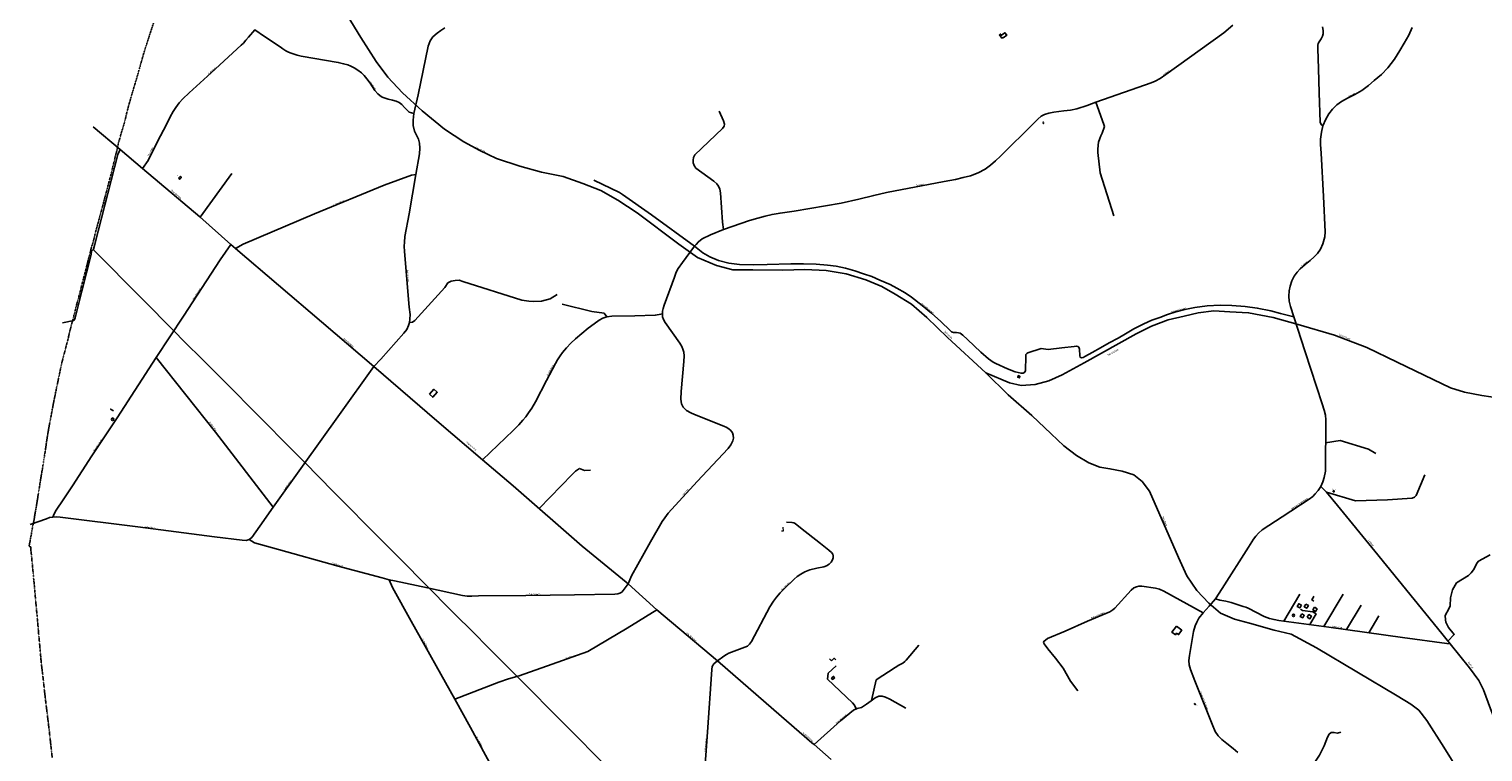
# Model space of a CAD drawing. Extents: x 240000 to 254380, y 435016 to 451025.
# Tile 29 of 35: x 241902 to 245798, y 445669 to 447606. Entities that reach past the tile are written whole.
import ezdxf
from ezdxf.enums import TextEntityAlignment as Align

# ---------------------------------------------------------------- set-up
doc = ezdxf.new("R2010")
doc.units = 0
doc.header["$MEASUREMENT"] = 0
doc.linetypes.add('DIVIDE', pattern=[1.25, 0.5, -0.25, 0, -0.25, 0, -0.25])
doc.layers.get('0').update_dxf_attribs({"color": 254})
for name, color, linetype in [('BOU-G00', 254, 'Continuous'), ('BOU-G01TRF', 254, 'Continuous'), ('BOU-G03TRF_code 300_betreedbaar', 254, 'Continuous'), ('BOU-H01IA', 254, 'Continuous'), ('GRE-K01GG', 254, 'DIVIDE'), ('LIJ-H01ASWG', 251, 'Continuous'), ('LIJ-H02ASIN', 254, 'Continuous'), ('LIJ-H02ASWE', 250, 'Continuous'), ('SEM-G01TRF', 254, 'Continuous'), ('SEM-H03ST', 250, 'Continuous'), ('SEM-H03WA', 254, 'Continuous')]:
    doc.layers.add(name, color=color, linetype=linetype)
doc.layers.add('G_PLNWOZ', color=254, linetype='Continuous', lineweight=18)
doc.layers.add('SEM-H03HN_Trafo_betreedbaar', color=254, linetype='Continuous', lineweight=0)

msp = doc.modelspace()

# ---------------------------------------------------------------- linework, layer by layer
msp.add_lwpolyline([(244064, 445915.5), (244060.6, 445919.3), (244059.1, 445919.4), (244053.4, 445914.1), (244052.9, 445914.6), (244052, 445913.7), (244047.4, 445918.6)])
msp.add_lwpolyline([(244052.4, 445867.8), (244058, 445871.2), (244060.6, 445866.9), (244055.1, 445863.4)], close=True)
at = {"layer": 'BOU-G00'}
for points in [[(242975, 446627.4), (242983.9, 446619.3), (242995.8, 446632.9), (242986.8, 446640.9)], [(244977.6, 446005.6), (244965.1, 445989.7), (244974.5, 445983), (244977.5, 445987), (244982.6, 445983.2), (244991.4, 445995)]]:
    msp.add_lwpolyline(points, close=True, dxfattribs=at)
at = {"layer": 'BOU-G01TRF'}
for points in [[(244618.9, 447353.9), (244619.6, 447355.3), (244621.3, 447354.4), (244620.6, 447353)], [(245397.5, 446368.5), (245397.5, 446366), (245400.1, 446366.1), (245400, 446368.6)], [(245025, 445797), (245025.7, 445798.3), (245027.5, 445797.4), (245026.8, 445796.1)]]:
    msp.add_lwpolyline(points, close=True, dxfattribs=at)
at = {"layer": 'BOU-G03TRF_code 300_betreedbaar'}
msp.add_lwpolyline([(242302.8, 447206.4), (242306, 447203.8), (242310, 447208.4), (242306.9, 447211.1)], close=True, dxfattribs=at)
at = {"layer": 'BOU-H01IA'}
for points in [[(244512.7, 447582.3), (244522.4, 447589.4), (244517.3, 447596.3), (244507.9, 447589.4), (244505.5, 447592.6), (244502.6, 447590.5), (244509.1, 447581.6), (244511.8, 447583.5)], [(244557.5, 446676), (244553, 446677.5), (244551.5, 446672.9), (244556, 446671.4)], [(245311.8, 446061.9), (245307.5, 446054.9), (245300.7, 446059.1), (245305, 446066.1)], [(245312.8, 446039.4), (245319.7, 446035.4), (245315.5, 446028.3), (245308.6, 446032.3)], [(245323.9, 446065.2), (245330.7, 446061), (245326.4, 446054), (245319.6, 446058.2)], [(245347.3, 446056.5), (245354.1, 446052.4), (245349.8, 446045.3), (245343, 446049.5)], [(245327.8, 446029.8), (245332, 446037), (245338.9, 446032.9), (245334.7, 446025.8)]]:
    msp.add_lwpolyline(points, close=True, dxfattribs=at)
for points in [[(242127.9, 446583), (242120.3, 446587.9), (242120.7, 446588.5)], [(245345.2, 446073), (245339.9, 446076.2), (245345.6, 446085.5)], [(245345.6, 446085.5), (245344.7, 446086)]]:
    msp.add_lwpolyline(points, dxfattribs=at)
msp.add_circle((242125.9, 446560.5), 3.4, dxfattribs=at)
at = {"layer": 'G_PLNWOZ'}
msp.add_lwpolyline([(243922.4, 446271.7), (243923.4, 446260.9), (243918.1, 446260.4)], dxfattribs=at)
at = {"layer": 'GRE-K01GG'}
for points in [[(242228.2, 447600), (242220.5, 447576.6), (242215, 447558.8), (242212.1, 447550.5), (242210, 447544.1), (242205.6, 447528.5), (242205, 447525.6)], [(242235.2, 447621.9), (242228.4, 447600.5), (242228.2, 447600)], [(242205, 447525.6), (242201.1, 447512.3)], [(242194.1, 447487.9), (242190, 447474), (242180, 447439.8), (242170.5, 447407.2), (242162.7, 447377.8), (242157.9, 447357.1)], [(242201.1, 447512.3), (242199.2, 447505.7), (242194.1, 447487.9)], [(242157.9, 447357.1), (242149.7, 447329.8), (242146.6, 447318.8), (242144.4, 447310.9)], [(242137.5, 447281.7), (242139.5, 447289.8), (242141.1, 447299.9)], [(242141.1, 447299.9), (242142.8, 447305.8), (242143.6, 447308.1)], [(242143.6, 447308.1), (242144.4, 447310.9)], [(242133.8, 447268.1), (242131.1, 447256.8), (242122.8, 447222.3), (242114.7, 447191.8), (242111.5, 447179.9), (242107.1, 447163), (242101.5, 447141.7), (242097.2, 447125.5), (242093.8, 447112.4), (242086.7, 447086.2), (242079.1, 447058.4), (242072.7, 447031.9)], [(242135.2, 447272.8), (242133.8, 447268.1)], [(242135.2, 447272.8), (242135.4, 447273.6)], [(242135.4, 447273.6), (242136.3, 447277.2), (242137.5, 447281.7)], [(242067.8, 447016.1), (242066.6, 447010.9), (242065.6, 447006.7)], [(242068, 447016.8), (242067.8, 447016.1)], [(242070.8, 447026.7), (242070.5, 447025.8), (242068.2, 447017.8), (242068, 447016.8)], [(242070.9, 447027.3), (242070.8, 447026.7)], [(242072.7, 447031.9), (242070.9, 447027.3)], [(242059.6, 446984.4), (242056.7, 446971.9)], [(242063.8, 447000), (242061.9, 446993.3), (242059.6, 446984.4)], [(242064.7, 447003), (242063.8, 447000)], [(242065.6, 447006.7), (242064.7, 447003)], [(242056.7, 446971.9), (242056.5, 446971.4), (242047.5, 446937.1), (242041, 446911.8), (242036.5, 446894.1), (242035.8, 446891.6)], [(242031.5, 446876.3), (242027.5, 446860), (242023.6, 446844.8), (242021.9, 446838)], [(242033.5, 446882.5), (242031.5, 446876.3)], [(242035.8, 446891.6), (242035, 446888.4), (242034.8, 446887.7), (242033.5, 446882.5)], [(242014.9, 446811.7), (242016.7, 446818.9)], [(242021.9, 446838), (242019.8, 446828.7), (242019.5, 446827.7), (242019.4, 446827.2), (242018, 446822.7), (242016.7, 446818.9)], [(242000, 446751.6), (242006.5, 446776.3), (242011.8, 446799.5), (242014.9, 446811.7)], [(241973.9, 446636.3), (241980.6, 446668.6), (241987.9, 446703.4), (241990.5, 446715), (241996.1, 446736.6), (242000, 446751.6)], [(241970.8, 446621), (241972.5, 446629.5)], [(241972.5, 446629.5), (241973.5, 446634.6), (241973.9, 446636.3), (241973.9, 446636.3)], [(241950.7, 446512.5), (241954.8, 446537), (241956.9, 446548.7), (241960.7, 446568.4), (241962.4, 446577.5), (241964.1, 446586.7), (241968.8, 446611.6), (241969.6, 446615.8), (241969.7, 446616.5), (241970.8, 446621)], [(241947.1, 446488.2), (241948.5, 446498), (241949.9, 446507.7)], [(241949.9, 446507.7), (241950.7, 446512.5)], [(241914.7, 446287.2), (241916.9, 446302), (241921.4, 446327.2), (241926.2, 446357.5), (241932, 446394), (241938.2, 446430.9), (241945, 446474.2)], [(241945, 446474.2), (241945.6, 446478.2)], [(241945.6, 446478.2), (241946.1, 446482.3)], [(241946.1, 446482.3), (241946.4, 446483.5)], [(241946.4, 446483.5), (241947.1, 446488.2)], [(241911.7, 446274.9), (241907.8, 446251.8), (241906.6, 446245.1)], [(241912.1, 446276.5), (241911.7, 446274.9)], [(241912.1, 446276.5), (241912.9, 446279.8), (241914.5, 446286.5)], [(241914.5, 446286.5), (241914.7, 446287.2)], [(241906.6, 446245.1), (241901.9, 446219.6), (241906.3, 446218.4), (241906.6, 446215.5)], [(241906.6, 446215.5), (241906.6, 446215.2)], [(241906.6, 446215.2), (241907, 446208.5)], [(241907, 446208), (241907, 446208.5)], [(241911.7, 446160.3), (241910, 446177.6), (241908.1, 446197.3), (241907, 446208)], [(241914.6, 446128.2), (241913.3, 446142.9), (241911.7, 446160.3)], [(241915.2, 446123.7), (241914.6, 446128.2)], [(241926.3, 446000), (241924.5, 446021), (241923.3, 446033.9), (241920.2, 446066.9), (241917.1, 446102.7), (241916.1, 446113.6), (241916, 446114.5), (241915.2, 446123.7)], [(241931.1, 445946.8), (241929.8, 445961.2), (241926.3, 446000)], [(241931.5, 445942.6), (241931.1, 445946.8)], [(241937.6, 445881.9), (241934.6, 445907.3), (241932.8, 445927.2), (241931.5, 445942.6)], [(241937.6, 445881.9), (241938.9, 445871.6), (241944.1, 445824.1), (241946.1, 445807.1), (241953.6, 445745.5), (241955.6, 445729.1), (241960.8, 445681.5), (241963.9, 445653.6)]]:
    msp.add_lwpolyline(points, dxfattribs=at)
at = {"layer": 'LIJ-H01ASWG'}
for points in [[(242744.2, 447659.3), (242791.4, 447583.2), (242832.1, 447518.8), (242863.3, 447477), (242902.9, 447435.1), (242955.5, 447386.8), (243015.6, 447337.5), (243067.1, 447304.2), (243110, 447280.6), (243155.1, 447259.2), (243217.3, 447238.8), (243275.2, 447222.7), (243333.2, 447210.9), (243385.7, 447192.7), (243434, 447173.3), (243480.1, 447147.6), (243531.6, 447113.3), (243643.2, 447029.6), (243693.6, 446994.2), (243744, 446972.7), (243788, 446960.9), (243841.7, 446960.9), (243922.1, 446959.9), (243981.1, 446962), (244038, 446958.8), (244091.6, 446950.2), (244144.2, 446934.1), (244187.1, 446915.9), (244223.6, 446895.5), (244266.5, 446868.7), (244308.4, 446833.3), (244363.1, 446779.6), (244465.9, 446684.6), (244526.1, 446626.2), (244589.4, 446570.4), (244640.9, 446521.1), (244675.3, 446488.9), (244709.6, 446463.1), (244741.8, 446443.8), (244771.8, 446432), (244798.6, 446427.7), (244831.9, 446421.3), (244863, 446411.6), (244885.5, 446393.4), (244904.8, 446367.7), (244982.1, 446189.6), (245004.6, 446141.3), (245031.4, 446101.6), (245063.6, 446067.3), (245094.7, 446040.4), (245132.3, 446024.4), (245173, 446013.6), (245238.5, 445995.4), (245284.6, 445984.7), (245352.2, 445948.2), (245568.9, 445819.4), (245605.4, 445796.9), (245626.9, 445780.8), (245648.3, 445752.9), (245693.4, 445682.1), (245787.8, 445530.9)], [(244465.9, 446684.6), (244529.4, 446658.3), (244561.2, 446651), (244598.3, 446653.7), (244634.6, 446663.7), (244670.9, 446679.1), (244729.9, 446711.8), (244869.5, 446789.8), (244910.3, 446809.7), (244954.8, 446826.9), (244997.4, 446836.9), (245035.5, 446846), (245077.2, 446851.4), (245119.9, 446848.7), (245170.6, 446846), (245236, 446833.3), (245303.1, 446814.3), (245401, 446786.1), (245487.2, 446752.6), (245568.8, 446713.6), (245665, 446667.3), (245711.2, 446644.6), (245749.3, 446632.9), (245795.6, 446623.8), (245843.6, 446617.4)]]:
    msp.add_lwpolyline(points, dxfattribs=at)
at = {"layer": 'LIJ-H02ASIN'}
for p, q in [((243269, 446321.2), (243357.6, 446412.3)), ((243357.6, 446412.3), (243366.4, 446421)), ((243366.4, 446421), (243376.7, 446428.3)), ((243376.7, 446428.3), (243390.4, 446423.2)), ((243390.4, 446423.2), (243406.3, 446423.9))]:
    msp.add_line(p, q, dxfattribs=at)
for points in [[(244761.4, 447409.9), (244782.7, 447350.8), (244784, 447344.9), (244777.7, 447327.1), (244774.8, 447319.7), (244772, 447313.1), (244768.5, 447303.5), (244766.9, 447295), (244765.9, 447283.2), (244766.1, 447275.1), (244772.9, 447220.5), (244809.6, 447105.3)], [(243763, 447068.6), (243760.2, 447089), (243754.9, 447167.5), (243752.9, 447177.3), (243749.3, 447185.1), (243744.8, 447191.1), (243736.8, 447198.2), (243688.8, 447233.6), (243684.5, 447240.5), (243682.1, 447247.9), (243681.6, 447254.8), (243683, 447261.7), (243686.3, 447268.8), (243760.2, 447339.8), (243764.9, 447345.6), (243765.8, 447351.6), (243763.3, 447360), (243751.5, 447386.5)], [(242445.5, 447219.2), (242360.4, 447101.8)], [(243685.7, 447024.1), (243569.7, 447108.4), (243492.7, 447163), (243484.3, 447168.3), (243415.4, 447201.5)], [(242921.6, 446819.6), (242929.4, 446820.5), (242936.2, 446825.4), (243016.4, 446913.9), (243024.2, 446925.7), (243033.5, 446930.6), (243044.3, 446932.5), (243055, 446933), (243064.3, 446929.6), (243222.8, 446879.2), (243241.3, 446876.8), (243254.5, 446875.8), (243275.6, 446876.8), (243298.6, 446883.1), (243317.6, 446894.4)], [(245376.9, 446497.5), (245415.5, 446503.6), (245491.7, 446479.9), (245511.5, 446468.4)], [(245379.6, 446365.2), (245457.3, 446341.7), (245542.7, 446344.4), (245608.6, 446348.7), (245614.7, 446351.6), (245619.8, 446356.1), (245643.1, 446411.2)], [(245307.6, 446091.5), (245264.7, 446019.4)], [(245423.6, 446091.3), (245372.4, 446005)], [(245309.7, 446051.3), (245315.3, 446047.9), (245342.3, 446044.2), (245351.4, 446038.8), (245334.4, 446010.1)], [(245472.2, 446062.4), (245433.1, 445996.6)], [(245519.9, 446034.1), (245492.8, 445988.2)], [(244159.8, 445806.8), (244172.5, 445862), (244223, 445895.5), (244232.6, 445901.2), (244240.3, 445904.6), (244243.6, 445906.5), (244249.3, 445911.1), (244252.9, 445914.5), (244286.8, 445955.3)], [(244119, 445784.3), (244114.3, 445794.2), (244108.4, 445800.7), (244041.5, 445864.1), (244043.8, 445879.9), (244065.4, 445899.9)], [(245253.7, 445503.9), (245261.5, 445507.8), (245268.4, 445512.8), (245275.5, 445519.7), (245279.9, 445525.1), (245341.2, 445630.6), (245360.2, 445660.4), (245372.7, 445685.1), (245382, 445708.5), (245386.1, 445716.6), (245392.1, 445720.6), (245399, 445721.4), (245408.7, 445719.4), (245417.6, 445722.2)]]:
    msp.add_lwpolyline(points, dxfattribs=at)
at = {"layer": 'LIJ-H02ASWE'}
for points in [[(242206.2, 447232.9), (242221.4, 447254.3), (242247.2, 447306.4), (242268.9, 447348.9), (242279.8, 447371), (242288.2, 447385.1), (242295.4, 447395.7), (242304.5, 447408.1), (242314, 447419.1), (242330.7, 447435.2), (242389.5, 447488.7), (242469.9, 447562.7), (242476.4, 447568.7), (242482.7, 447576.1), (242490.3, 447584.6), (242506.7, 447603.9), (242532.5, 447586.5), (242574.6, 447558.5), (242582.4, 447553.1), (242590.4, 447547.7), (242597.1, 447544.2), (242604.3, 447541.2), (242612.1, 447538.6), (242620.8, 447536.2), (242631.2, 447533.6), (242730.5, 447516.7), (242744.8, 447513.4), (242756.1, 447510), (242764.3, 447506.5), (242773.4, 447502.2), (242782.7, 447496.3), (242792.5, 447488.7), (242800.3, 447481.6), (242807.4, 447472.5), (242815.7, 447461), (242828.9, 447441.9), (242836.5, 447432.4), (242842.3, 447427.8), (242848.2, 447423.9), (242856, 447420.7), (242864.7, 447418.5), (242875.5, 447415.5), (242886.1, 447412.6), (242893.5, 447409.2), (242900.7, 447404.4), (242908.2, 447396.2), (242920.4, 447383.6), (242933.5, 447380)], [(242826, 446701.5), (242844.3, 446721.6), (242906.7, 446791.6), (242913.9, 446801), (242918.6, 446811.6), (242921.6, 446819.6), (242922.4, 446828.6), (242922.9, 446840.9), (242920.7, 446861.2), (242908.4, 447009.8), (242907.6, 447024.3), (242908, 447034.9), (242908.8, 447050.2), (242920.3, 447111.3), (242938.6, 447216.2), (242948.3, 447272.2), (242949.6, 447287), (242948.3, 447300.2), (242945.4, 447311.2), (242935.2, 447332.5), (242930.9, 447347.3), (242930.9, 447362.2), (242933.5, 447380), (242944.9, 447429.7), (242971.3, 447560), (242977.2, 447574.9), (242984.4, 447585.1), (242995.9, 447594.8), (243005.2, 447602.1), (243016.3, 447609.3)], [(243507.2, 446119.8), (243516.4, 446141.2), (243567.7, 446232.3), (243599.1, 446286.9), (243605.4, 446296.2), (243614.8, 446308.6), (243692.7, 446394.1), (243775.2, 446482.1), (243782.6, 446492), (243788.3, 446502.7), (243790.1, 446510.2), (243789.2, 446517.7), (243786.9, 446524.3), (243783.1, 446529.9), (243778, 446534.1), (243772.3, 446538.3), (243764.4, 446541.6), (243685.1, 446573.3), (243675.1, 446577.7), (243664.1, 446583.9), (243655.1, 446592.9), (243650.2, 446601.9), (243648.6, 446614.5), (243649.9, 446634.5), (243656.6, 446715.5), (243657.6, 446730.6), (243656.6, 446740.7), (243654.5, 446748.4), (243651.2, 446755.3), (243645.8, 446764.8), (243607, 446820.1), (243602.4, 446827.5), (243599.8, 446835.3), (243599.5, 446842.7), (243599.8, 446850.2), (243601.3, 446857.1), (243604.4, 446866.1), (243631.4, 446941.7), (243635.8, 446954.3), (243641.9, 446964.3), (243653.3, 446980.5), (243685.7, 447024.1), (243689.5, 447029.1), (243695.7, 447036), (243706, 447043.7), (243728.1, 447054.5), (243763, 447068.6), (243832.4, 447092.8), (243855, 447099.8), (243874.6, 447104.9), (243893.1, 447109.5), (243914.7, 447113.1), (243952.2, 447118.5), (244078.7, 447139.6), (244125.4, 447150.4), (244165.8, 447160.4), (244199.7, 447167.9), (244354.5, 447197.4), (244385.3, 447203.1), (244405.1, 447208.2), (244424.9, 447213.1), (244446, 447221.1), (244464, 447230.8), (244479.1, 447241.4), (244492.2, 447252.7), (244505.6, 447265.3), (244595.3, 447355.2), (244605.1, 447365), (244614.9, 447372.5), (244623.8, 447376.8), (244634.6, 447381.2), (244648.3, 447383.3), (244675.3, 447386.6), (244693, 447388.7), (244710.5, 447392), (244737.7, 447401.5), (244761.4, 447409.9), (244855.7, 447442.9), (244909.4, 447462.4), (244920, 447466.3), (244933.3, 447473.7), (244948.5, 447484), (245104.3, 447596.1), (245128.2, 447616.7)], [(245291.5, 446835), (245283, 446862.8), (245279.1, 446876.9), (245278.2, 446890), (245279.3, 446904.4), (245281.6, 446917.3), (245286.4, 446931.5), (245292.6, 446943.8), (245300.3, 446954.8), (245308.7, 446963.5), (245322.4, 446975.5), (245335.4, 446985.9), (245346.1, 446996.1), (245355, 447004.9), (245363.1, 447016.2), (245369.7, 447031), (245374.7, 447049.1), (245375.6, 447062.7), (245371, 447157.3), (245364.5, 447273.3), (245362.9, 447296.8), (245362.9, 447311.3), (245365.4, 447329.8), (245369.7, 447347.1), (245377.8, 447364.8), (245385.5, 447379.3), (245395.1, 447391.7), (245406.5, 447402.8), (245419.8, 447412.1), (245435.6, 447421), (245455.4, 447430.9), (245474.2, 447441.7), (245491.8, 447454.7), (245507.3, 447468.6), (245526.2, 447484.1), (245543.5, 447502), (245561.1, 447525.8), (245576.2, 447548.4), (245587.7, 447568.5), (245599.7, 447590.1), (245609, 447610.6)], [(245368.8, 447612.1), (245370, 447602.5), (245369.9, 447593.2), (245368.8, 447587.4), (245365.2, 447580.3), (245359.7, 447572.2), (245357.2, 447567.1), (245355.9, 447562.9), (245356, 447552.8), (245357.4, 447500.1), (245360, 447435.5), (245362.5, 447356.7), (245364.6, 447350), (245369.7, 447347.1)], [(244051.9, 445649), (244006.2, 445688.4), (243999.8, 445693.6), (243897.7, 445781.4), (243747.2, 445912.8), (243584.2, 446049.6), (243507.2, 446119.8), (243502.6, 446123.9), (243384.2, 446220.4), (243199.5, 446382.1), (243117.5, 446451.7), (242994.7, 446555.9), (242826, 446701.5), (242686, 446821.4), (242455.2, 447018.3), (242442.8, 447029), (242359.2, 447102.9), (242206.2, 447232.9), (242145.7, 447283.5), (242073.5, 447344)], [(242145.7, 447283.5), (242139.8, 447270.3), (242077.7, 447029.3), (242074.5, 447016), (242069, 447010.8), (242068, 447002.3), (242043.3, 446903.8), (242025.8, 446832), (242023.8, 446827.4), (242021.5, 446824.9), (241991.2, 446818.5)], [(242455.2, 447018.3), (242475.6, 447030.1), (242666.8, 447111.1), (242853.6, 447188), (242926.7, 447214.2), (242938.6, 447216.2)], [(242442.8, 447029), (242414, 446988.1), (242315.6, 446836.6), (242242.7, 446725.9), (242137.6, 446564.5), (242070.5, 446462.1), (242017.9, 446382.4), (241993.3, 446344.6), (241974.7, 446316.5), (241969, 446307.2), (241965.9, 446298.2)], [(243452.9, 445626.2), (243337.9, 445742.4), (243209.8, 445871), (243142.9, 445938), (243081, 446000.3), (243053, 446028), (243028.1, 446053.4), (242974.3, 446107.7), (242889.8, 446193), (242848.5, 446234.6), (242717.2, 446367.3), (242641.3, 446444.2), (242611, 446475.3), (242513.5, 446573.3), (242431.9, 446655.4), (242367.4, 446719.6), (242318.8, 446768.4), (242289.8, 446797.4), (242206.1, 446881.9), (242073.9, 447015.5)], [(245291.5, 446835), (245255.9, 446844.3), (245229.7, 446851.3), (245193.8, 446858.4), (245161.5, 446862.4), (245125.5, 446865.5), (245094.5, 446865.8), (245059.7, 446864.3), (245025.9, 446859.6), (244999.8, 446854.4), (244975.5, 446848.3), (244953.3, 446841.5), (244932.1, 446833.5), (244910.9, 446826.1), (244890, 446816.3), (244863, 446802.5), (244840.2, 446789.2), (244820.5, 446777.6), (244796.9, 446765), (244773.8, 446751.7), (244751.1, 446739.1), (244733.2, 446729.3), (244726.8, 446725.9), (244722.5, 446725.3), (244719.4, 446726.8), (244718.5, 446730.8), (244716.9, 446748.7), (244715.4, 446753.3), (244712.6, 446755.7), (244708.3, 446756.7), (244702.8, 446755.4), (244669.6, 446751.7), (244633.3, 446747.7), (244614.9, 446750.2), (244578.9, 446738.5), (244575.8, 446736.7), (244573.7, 446733.6), (244573.1, 446728.7), (244572.4, 446691.2), (244570.6, 446686.9), (244566, 446683.8), (244560.5, 446683.8), (244544.5, 446687.8), (244524.2, 446695.5), (244493.4, 446709.9), (244485.4, 446713.9), (244473.5, 446722.2), (244452.9, 446740.1), (244434.7, 446757), (244416.6, 446774.5), (244404.3, 446785.6), (244400.9, 446788.9), (244397.5, 446790.8), (244392.6, 446792), (244387.1, 446793.2), (244379.7, 446793.2), (244374.5, 446794.5), (244370.5, 446798.5), (244345.6, 446822.1), (244320.4, 446845.2), (244295.5, 446865.5), (244266.6, 446887.9), (244249.7, 446899.6), (244227.8, 446911.9), (244209.7, 446921.4), (244182.3, 446933.4), (244160.2, 446943), (244138.4, 446950.6), (244114.7, 446958), (244090.1, 446965.4), (244065.2, 446970.3), (244042.1, 446973.4), (244011.7, 446975.9), (243977.9, 446977.4), (243943.8, 446976.8), (243880.4, 446975.2), (243842.3, 446974.3), (243806, 446975.5), (243777.1, 446978.9), (243749.5, 446986.3), (243726.7, 446996.1), (243707.7, 447006.3), (243685.7, 447024.1)], [(243450.5, 446834.7), (243443.1, 446844.8), (243410.1, 446849.4), (243331, 446869.3)], [(243117.5, 446451.7), (243199.3, 446530.5), (243214.1, 446545.9), (243225.5, 446557.7), (243233.5, 446567.2), (243240.8, 446577.8), (243249.5, 446590.1), (243258.8, 446607.6), (243288.5, 446664), (243312.5, 446709.8), (243318.5, 446719.9), (243325.4, 446730), (243331.9, 446739.3), (243342.3, 446752.1), (243354.3, 446764.1), (243366.8, 446776.4), (243400.1, 446804.2), (243416.7, 446816.4), (243429.5, 446826), (243439.9, 446831.4), (243450.5, 446834.7), (243463.6, 446836.4), (243525.8, 446838), (243580.3, 446839.4), (243591, 446841.5), (243599.5, 446842.7)], [(245141.4, 445667.6), (245129.1, 445677.9), (245112.3, 445691.6), (245098.6, 445702.2), (245088.7, 445712.5), (245081.1, 445724.1), (245072.9, 445743.6), (245026.3, 445859.4), (245014.3, 445889.9), (245011.2, 445902.6), (245010.5, 445913.9), (245011.9, 445927.3), (245022.9, 445991.7), (245027.3, 446006.8), (245031.8, 446016.7), (245037.3, 446027), (245048.9, 446042), (245065, 446059.9), (245081.8, 446079), (245100, 446107.1), (245169.8, 446218.1), (245183.5, 446238.7), (245189.4, 446247.6), (245197.3, 446255.5), (245206.8, 446263.7), (245260.3, 446299.3), (245332.6, 446346.6), (245342.5, 446353.8), (245349, 446360.3), (245356.6, 446369.2), (245364.1, 446380.5), (245369.2, 446392.9), (245373, 446404.2), (245376.1, 446421.3), (245376.1, 446440.1), (245377.5, 446541.2), (245377.5, 446559.3), (245376.1, 446571.7), (245373.3, 446585), (245367.9, 446601.8), (245322.3, 446741.6), (245291.5, 446835)], [(242826, 446701.5), (242734.2, 446573.5), (242634.4, 446434.5), (242556.4, 446324.6), (242520.4, 446273.8), (242499, 446244), (242491.5, 446238.1), (242484, 446235.7), (242473.3, 446236.3), (242399.1, 446245.7), (242193.7, 446272.1), (241985, 446298), (241974.1, 446298.7), (241965.9, 446298.2), (241957, 446296.9), (241948.6, 446293.7), (241904.7, 446278.1)], [(242242.7, 446725.9), (242401.7, 446526), (242556.4, 446324.6)], [(245379.6, 446365.2), (245364.1, 446380.5)], [(245379.6, 446365.2), (245408.5, 446329.5), (245508.4, 446206.9), (245677.1, 446000.2), (245710.7, 445958.7), (245762.9, 445894.5), (245787.6, 445860.4), (245799.6, 445835.2), (245819.1, 445784), (245830.2, 445755.1), (245841.6, 445727.2), (245852.9, 445694), (245859.5, 445672.7), (245862.9, 445662.1), (246031.4, 445630.3), (246007, 445492.4)], [(243747.2, 445912.8), (243764.3, 445925.2), (243771.1, 445930.2), (243777.6, 445933.5), (243799.2, 445941.4), (243820.5, 445949.6), (243827.2, 445952.5), (243832.8, 445957.5), (243838.3, 445964.6), (243887.4, 446057.4), (243897.5, 446072.8), (243904.8, 446083.5), (243915.1, 446095), (243926, 446105.6), (243952.9, 446131.9), (243960.6, 446138.7), (243970.3, 446145.4), (243981.1, 446151.7), (243994.4, 446156.5), (244013.5, 446161.1), (244032.3, 446164.8), (244038.7, 446167.6), (244046.1, 446172.3), (244051.4, 446177.8), (244055.3, 446183.3), (244057.3, 446189), (244057.4, 446194.8), (244056.3, 446199.1), (244052.5, 446203.7), (244045.2, 446209.5), (244022.6, 446227.7), (243969.4, 446269.9), (243955.2, 446281), (243951.3, 446283.2), (243946.5, 446284.1), (243932, 446284.5)], [(243507.2, 446119.8), (243494.5, 446101.8), (243490.2, 446097.5), (243485.1, 446094.4), (243479.7, 446092.6), (243472.1, 446092.1), (243364.1, 446089.9), (243233.3, 446087.9), (243106, 446087.2), (243088.3, 446086.5), (243075.8, 446086.5), (243063.4, 446088.4), (242969.3, 446108.8), (242881, 446127.3), (242867.4, 446130), (242847.9, 446135.3), (242730.3, 446167.2), (242570.8, 446211.2), (242505.8, 446229.3), (242491.5, 446238.1)], [(245704.6, 445966.2), (245721.8, 445983.9), (245706.2, 446002.7), (245699.3, 446016.9), (245698, 446023.2), (245697.6, 446034.6), (245707.5, 446052.8), (245710.3, 446060.7), (245711.7, 446082.2), (245717.2, 446103.2), (245727.9, 446121.9), (245760.2, 446141.9), (245767.3, 446148.9), (245772.8, 446157.1), (245783.1, 446175.9), (245786.5, 446179.9), (245817.8, 446197)], [(243205.8, 445511.8), (243085, 445734.5), (243042.8, 445810), (242926.2, 446019), (242875.7, 446110), (242867.4, 446130)], [(244712.5, 445833), (244693.5, 445858.7), (244673.3, 445893.6), (244652.7, 445920.1), (244632, 445945.1), (244622.3, 445958.5), (244620.9, 445961.9), (244621.8, 445965.2), (244631.5, 445972.5), (244678.6, 445993), (244738.8, 446019.6), (244798.1, 446044.7), (244806.2, 446049.4), (244812.1, 446054.6), (244856, 446102), (244863.1, 446108.5), (244870.4, 446111.8), (244876.6, 446113), (244884.2, 446113), (244920.5, 446107.5), (244931.7, 446104.7), (244943.3, 446099.5), (245048.9, 446042)], [(245710.7, 445958.7), (245701.3, 445959.2), (245582.8, 445975.5), (245385.2, 446003.3), (245305.5, 446013.9), (245251.4, 446021.2), (245238.7, 446023.6), (245226.3, 446026.9), (245212.1, 446032.3), (245168.9, 446054.1), (245163.4, 446056.5), (245156.2, 446058.9), (245139.6, 446064.4), (245123.5, 446069.2), (245109, 446072.8), (245093.6, 446075.6), (245081.8, 446079)], [(243042.8, 445810), (243160.6, 445855.8), (243186.7, 445864.4), (243215.2, 445872.6), (243304.1, 445904.1), (243399.8, 445937.7), (243504.8, 446000.9), (243584.2, 446049.6)], [(243656.2, 445411), (243690.2, 445445), (243695.6, 445450.5), (243699.2, 445456.3), (243701.5, 445462.8), (243720.2, 445721.9), (243731.8, 445890.1), (243732.8, 445898.1), (243737, 445904.9), (243747.2, 445912.8)], [(244251.6, 445785.8), (244209.1, 445810.3), (244197.4, 445815.5), (244188.4, 445818.6), (244179.3, 445818.7), (244169.3, 445813.7), (244158.6, 445806), (244146, 445796.8), (244132.6, 445788.3), (244121.1, 445785.3), (244111.1, 445780.8), (244077, 445752), (244006.2, 445688.4)]]:
    msp.add_lwpolyline(points, dxfattribs=at)
msp.add_circle((245290.8, 446034.8), 3, dxfattribs=at)

# ---------------------------------------------------------------- texts
at = {"layer": 'SEM-G01TRF'}
for p in [(244616.3, 447357.7), (242297.2, 447213.1), (245395.8, 446371.7), (245027.6, 445794.1)]:
    msp.add_text('trafo', height=2.5, dxfattribs=at).set_placement(p)
at = {"layer": 'SEM-H03HN_Trafo_betreedbaar'}
msp.add_text('122 N01', height=1, rotation=47.6145, dxfattribs=at).set_placement((242304.9, 447205))
at = {"layer": 'SEM-H03ST', "width": 0.727273}
for s, rotation, p in [('Hoeveweg', 42.7559, (242391.8, 447493.8)), ('Goorweg', 35.5226, (244950.5, 447488.6)), ('Hoeveweg', 305.4241, (242823.1, 447453.8)), ('Hilteweg', 27.8827, (245446.7, 447429.2)), ('Hoeveweg', 61.2897, (242227.6, 447277.5)), ('Groenloseweg', 319.7988, (242295.6, 447163.3)), ('Goorweg', 10.704, (244289.3, 447187.8)), ('Landweer', 75.5196, (242103.4, 447139)), ('Lemveldweg', 22.4119, (242732.6, 447140.3)), ('Hilteweg', 39.6487, (245320.3, 446976.5)), ('Beerninkweg', 274.728, (242916.9, 446945.2)), ('Bessinkpasweg', 56.9627, (242351.2, 446896)), ('Garversbultenpad', 318.9603, (244309.7, 446857.2)), ('Garversbultenpad', 15.2311, (244982.6, 446852.7)), ('Groenloseweg', 319.7988, (242757.6, 446765.8)), ('Bruggersweg', 62.4721, (243298.9, 446691.3)), ('Beskersweg', 308.3574, (242394.2, 446541.7)), ('Bessinkpasweg', 56.9217, (242086.2, 446490.8)), ('Groenloseweg', 319.7988, (243086.8, 446488.7)), ('Leemkuilweg', 54.5396, (242594.6, 446383)), ('Goorweg', 47.4449, (243660.8, 446364.4)), ('Morskers Driehuisweg', 33.618, (245307.2, 446333.8)), ('Leemkuilweg', 352.6499, (242223.7, 446270.2)), ('Karkpad', 309.0776, (245497.7, 446228.8)), ('Tolkampweg', 344.7356, (242728.5, 446170.6)), ('Hoebinkweg', 44.5509, (243929.5, 446112.3)), ('Tolkampweg', 0.8021, (243256.9, 446091)), ('Balkenschotweg', 22.9158, (244766, 446034.7)), ('Jonkersweg', 351.8978, (245406.7, 446003.5)), ('Kooiveldweg', 299.0685, (242962.9, 445959)), ('Groenloseweg', 319.7988, (243676.5, 445977.5)), ('Burinkweg', 19.2447, (243351.6, 445922.9)), ('Karkpad', 309.0776, (245765.4, 445901.4)), ('Morskers Driehuisweg', 291.9544, (245050.7, 445806.7)), ('Weerkampweg', 40.6894, (244078.9, 445756.7)), ('Kooiveldweg', 298.4565, (243108.7, 445695.4)), ('Kattenbergweg', 85.8384, (243715.4, 445687.4)), ('Groenloseweg', 319.7988, (243989.1, 445709))]:
    msp.add_text(s, height=4.4, rotation=rotation, dxfattribs=at).set_placement(p, align=Align.MIDDLE)
at = {"layer": 'SEM-H03WA', "width": 0.68}
for s, rotation, p in [('Slingebeek', 337.6844, (243097.9, 447288.8)), ('Slingebeek', 316.8661, (244355.9, 446796.5)), ('Beurzerbeek', 337.0005, (245413.2, 446787.6)), ('Beurzerbeek', 28.6552, (244793, 446732.3)), ('Slingebeek', 292.2327, (244940.3, 446300.1))]:
    msp.add_text(s, height=5, rotation=rotation, dxfattribs=at).set_placement(p, align=Align.MIDDLE_LEFT)

doc.saveas('drawing.dxf')
